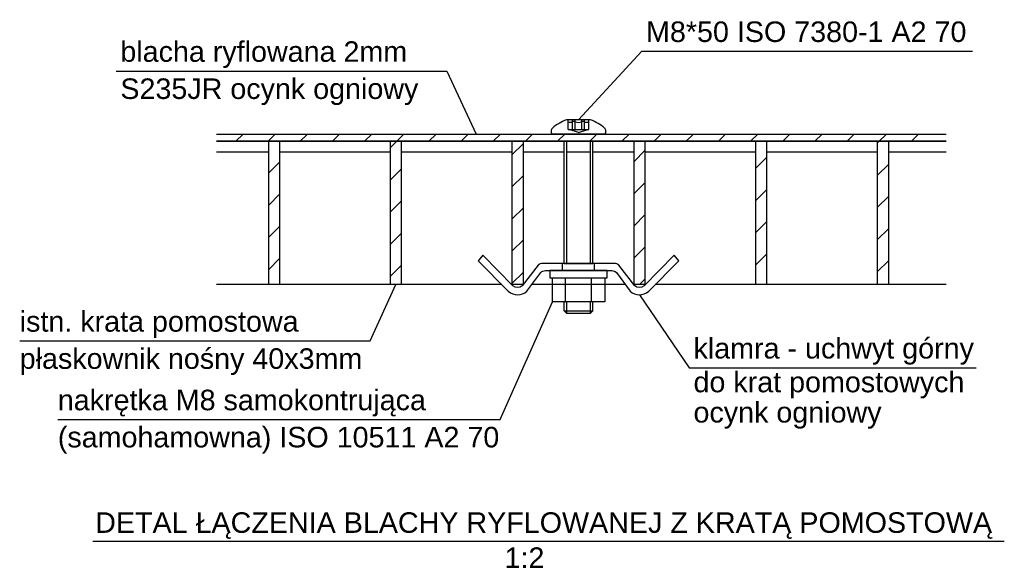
# Model space of a CAD drawing. Header units: millimetres. Extents: x 30 to 60678, y -866 to 36935.
# Tile 1 of 26: x 901 to 1176, y -866 to -713. Entities that reach past the tile are written whole.
import ezdxf

# ---------------------------------------------------------------- set-up
doc = ezdxf.new("R2010")
doc.units = ezdxf.units.MM
doc.styles.add('Arial', font='ARIAL.TTF', dxfattribs={"height": 0.2})

msp = doc.modelspace()

# ---------------------------------------------------------------- hatches: boundary and pattern name
h = msp.add_hatch()
h.set_pattern_fill('ANSI31', color=6, scale=2, style=0)
h.set_pattern_definition([(45, (-34.015, -5e-08), (-4.490128, 4.490128), [])])
h.paths.add_polyline_path([(1158.68, -746.55), (955.44, -746.55), (955.44, -744.55), (1158.68, -744.55)])
h = msp.add_hatch()
h.set_pattern_fill('ANSI31', color=6, scale=2, style=0)
h.set_pattern_definition([(45, (-34, -5e-08), (-4.490128, 4.490128), [])])
h.paths.add_polyline_path([(1038.76, -786.55), (1038.76, -746.55), (1041.76, -746.55), (1041.76, -786.55)])
h.paths.add_polyline_path([(1004.76, -786.55), (1004.76, -746.55), (1007.76, -746.55), (1007.76, -786.55)])
h.paths.add_polyline_path([(1106.76, -786.55), (1106.76, -746.55), (1109.76, -746.55), (1109.76, -786.55)])
h.paths.add_polyline_path([(970.76, -786.55), (970.76, -746.55), (973.76, -746.55), (973.76, -786.55)])
h.paths.add_polyline_path([(1140.76, -786.55), (1140.76, -746.55), (1143.76, -746.55), (1143.76, -786.55)])
h.paths.add_polyline_path([(1072.76, -786.55), (1072.76, -746.55), (1075.76, -746.55), (1075.76, -786.55)])

# ---------------------------------------------------------------- linework, layer by layer
at = {"color": 136}
for p, q in [((1057.26, -740.57), (1074.91, -721.39)), ((1074.91, -721.39), (1167.28, -721.39)), ((928.15, -726.93), (1020.51, -726.93)), ((1020.51, -726.93), (1028.69, -744.55)), ((1060.63, -740.57), (1053.89, -740.57)), ((1054.38, -743.28), (1054.38, -740.57)), ((1055.6, -743.28), (1055.6, -740.57)), ((1056.36, -743.28), (1056.36, -740.57)), ((1058.16, -743.28), (1058.16, -740.57)), ((1058.92, -743.28), (1058.92, -740.57)), ((1060.14, -743.28), (1060.14, -740.57)), ((1064.51, -744.55), (1050.01, -744.55)), ((1050.7, -744.55), (1063.82, -744.55)), ((1054.38, -743.28), (1060.14, -743.28)), ((1057.26, -744.06), (1054.64, -743.28)), ((1054.73, -744.55), (1059.79, -744.55)), ((1057.26, -744.06), (1059.88, -743.28)), ((1053.26, -780.65), (1053.26, -746.55)), ((1053.93, -746.55), (1053.93, -780.65)), ((1060.59, -780.65), (1060.59, -746.55)), ((1061.26, -780.65), (1061.26, -746.55)), ((1053.26, -780.65), (1061.26, -780.65)), ((1053.6, -791.32), (1053.6, -784.65)), ((1060.92, -791.32), (1060.92, -784.65)), ((999.06, -802.26), (1006.26, -786.55)), ((1035.38, -824.19), (1049.95, -791.32)), ((1053.26, -793.89), (1053.26, -791.32)), ((1061.26, -793.89), (1061.26, -791.32)), ((1074.26, -789.38), (1088.16, -809.75)), ((1053.93, -794.56), (1060.59, -794.56)), ((901.25, -802.26), (999.06, -802.26)), ((1088.16, -809.75), (1168.29, -809.75)), ((911.89, -824.19), (1035.38, -824.19))]:
    msp.add_line(p, q, dxfattribs=at)
for p, q in [((956.19, -744.55), (1159.92, -744.55)), ((956.19, -746.55), (1159.92, -746.55)), ((1159.92, -746.55), (956.19, -746.55)), ((970.76, -749.55), (956.19, -749.55)), ((1004.76, -749.55), (973.76, -749.55)), ((1038.76, -749.55), (1007.76, -749.55)), ((1053.26, -749.55), (1041.76, -749.55)), ((1060.59, -749.55), (1053.93, -749.55)), ((1072.76, -749.55), (1061.26, -749.55)), ((1106.76, -749.55), (1075.76, -749.55)), ((1140.76, -749.55), (1109.76, -749.55)), ((1159.92, -749.55), (1143.76, -749.55)), ((1052.76, -782.65), (1052.76, -780.65)), ((1061.76, -782.65), (1061.76, -780.65)), ((1035.82, -786.55), (956.19, -786.55)), ((1041.83, -786.55), (1038.62, -786.55)), ((1070.3, -786.55), (1044.22, -786.55)), ((1075.9, -786.55), (1072.69, -786.55)), ((1159.92, -786.55), (1078.7, -786.55))]:
    msp.add_line(p, q)
at = {"color": 5}
msp.add_line((921.66, -858.15), (1176.13, -858.15), dxfattribs=at)
for points in [[(973.76, -746.55), (973.76, -786.55), (970.76, -786.55), (970.76, -746.55)], [(1007.76, -746.55), (1007.76, -786.55), (1004.76, -786.55), (1004.76, -746.55)], [(1041.76, -746.55), (1041.76, -786.55), (1038.76, -786.55), (1038.76, -746.55)], [(1075.76, -746.55), (1075.76, -786.55), (1072.76, -786.55), (1072.76, -746.55)], [(1109.76, -746.55), (1109.76, -786.55), (1106.76, -786.55), (1106.76, -746.55)], [(1143.76, -746.55), (1143.76, -786.55), (1140.76, -786.55), (1140.76, -746.55)]]:
    msp.add_lwpolyline(points, close=True)
msp.add_lwpolyline([(1048, -782.65), (1066.52, -782.65, -0.179033), (1067.82, -783.13), (1071.65, -788.42, 0.369924), (1076.86, -788.42), (1085.26, -779.9), (1083.96, -778.38), (1075.56, -786.9, -0.369924), (1072.96, -786.9), (1068.56, -781.13, 0.179033), (1067.26, -780.65), (1047.26, -780.65, 0.179033), (1045.96, -781.13), (1041.56, -786.9, -0.369924), (1038.96, -786.9), (1030.56, -778.38), (1029.26, -779.9), (1037.66, -788.42, 0.369924), (1042.86, -788.42), (1046.7, -783.13, -0.179033)], format="xyb", close=True)
at = {"color": 136}
msp.add_lwpolyline([(1049.26, -784.65), (1065.26, -784.65), (1065.26, -782.65), (1049.26, -782.65)], close=True, dxfattribs=at)
for points in [[(1064.57, -784.65), (1064.57, -791.32), (1049.95, -791.32), (1049.95, -784.65)], [(1053.93, -791.32), (1053.93, -794.56), (1053.26, -793.89), (1061.26, -793.89), (1060.59, -794.56), (1060.59, -791.32)]]:
    msp.add_lwpolyline(points, dxfattribs=at)
for centre, radius, start, end in [((1057.87, -751.76), 11.88, 109.5782, 131.717), ((1054.99, -739.47), 1.75, 249.591, 290.409), ((1055.99, -741.76), 0.755, 60.4985, 120.8888), ((1057.26, -738.56), 2.7, 250.5531, 289.4469), ((1058.53, -741.76), 0.755, 59.1112, 119.5015), ((1059.53, -739.47), 1.75, 249.591, 290.409), ((1056.65, -751.76), 11.88, 48.283, 70.4218), ((1050.82, -743.72), 1.23, 147.8166, 218.4858), ((1050.24, -743.36), 0.54, 120.845, 147.8166), ((1050.01, -744.37), 0.186, 218.4858, 270), ((1064.51, -744.37), 0.186, 270, 321.5142), ((1064.28, -743.36), 0.54, 32.1834, 59.155), ((1063.7, -743.72), 1.23, 321.5142, 32.1834)]:
    msp.add_arc(centre, radius, start, end, dxfattribs=at)

# ---------------------------------------------------------------- texts
at = {"color": 30, "style": 'Arial'}
for s, p in [('M8*50 ISO 7380-1 A2 70', (1076.11, -718.83)), ('blacha ryflowana 2mm', (929.35, -724.36)), ('S235JR ocynk ogniowy', (929.35, -734.73)), ('istn. krata pomostowa', (901.25, -799.7)), ('klamra - uchwyt górny', (1089.36, -807.19)), ('płaskownik nośny 40x3mm', (901.25, -810.07)), ('do krat pomostowych', (1089.36, -816.61)), ('nakrętka M8 samokontrująca', (911.89, -821.63)), ('ocynk ogniowy', (1089.36, -825.06)), ('(samohamowna) ISO 10511 A2 70', (911.89, -832))]:
    msp.add_text(s, height=5.7305, dxfattribs=at).set_placement(p)
at = {"color": 5, "style": 'Arial'}
for s, height, p in [('DETAL ŁĄCZENIA BLACHY RYFLOWANEJ Z KRATĄ POMOSTOWĄ', 5.7305, (922.32, -855.85)), ('1:2', 5.73, (1036.61, -865.65))]:
    msp.add_text(s, height=height, dxfattribs=at).set_placement(p)

doc.saveas('drawing.dxf')
